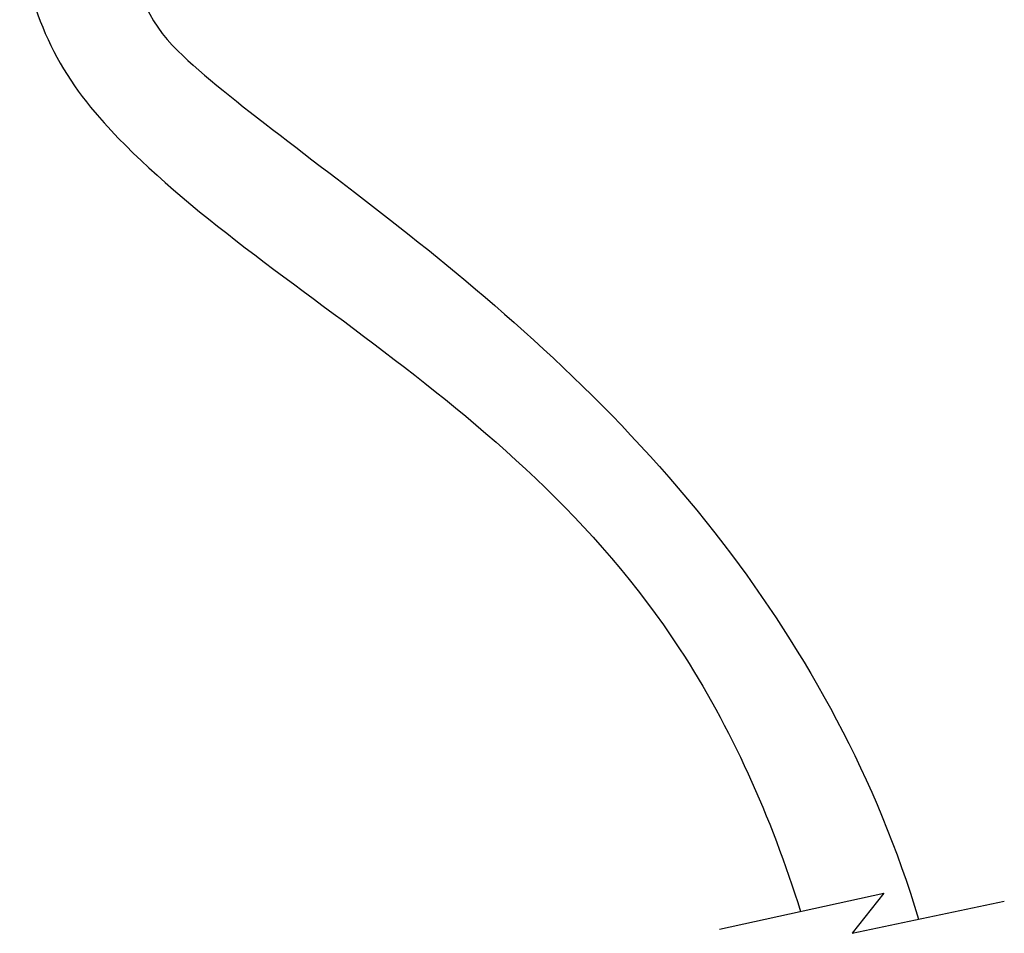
# Model space of a CAD drawing. Header units: millimetres. Extents: x -3 to 417, y 633 to 930.
# Tile 5 of 9: x 224 to 256, y 783 to 812. Entities that reach past the tile are written whole.
import ezdxf

# ---------------------------------------------------------------- set-up
doc = ezdxf.new("R2010")
doc.units = ezdxf.units.MM

msp = doc.modelspace()

# ---------------------------------------------------------------- linework, layer by layer
for p, q in [((246.42, 782.914), (251.755, 784.08)), ((251.755, 784.08), (250.722, 782.781)), ((250.722, 782.781), (255.657, 783.827))]:
    msp.add_line(p, q)
for centre, radius, end in [((233.737, 815.941), 10, 219.6544), ((232.337, 814.977), 5, 225.9746)]:
    msp.add_arc(centre, radius, 180, end)
for points, knots in [([(228.862, 811.382), (232.216, 808.14), (243.963, 801.378), (251.538, 787.764), (252.872, 783.237)], [7.753154, 7.753154, 7.753154, 7.753154, 36.377204, 48.823202, 48.823202, 48.823202, 48.823202]), ([(226.038, 809.559), (230.544, 804.123), (242.371, 799.273), (248.097, 786.555), (249.052, 783.489)], [6.616689, 6.616689, 6.616689, 6.616689, 34.94106, 43.430307, 43.430307, 43.430307, 43.430307])]:
    msp.add_open_spline(points, degree=3, knots=knots)

doc.saveas('drawing.dxf')
